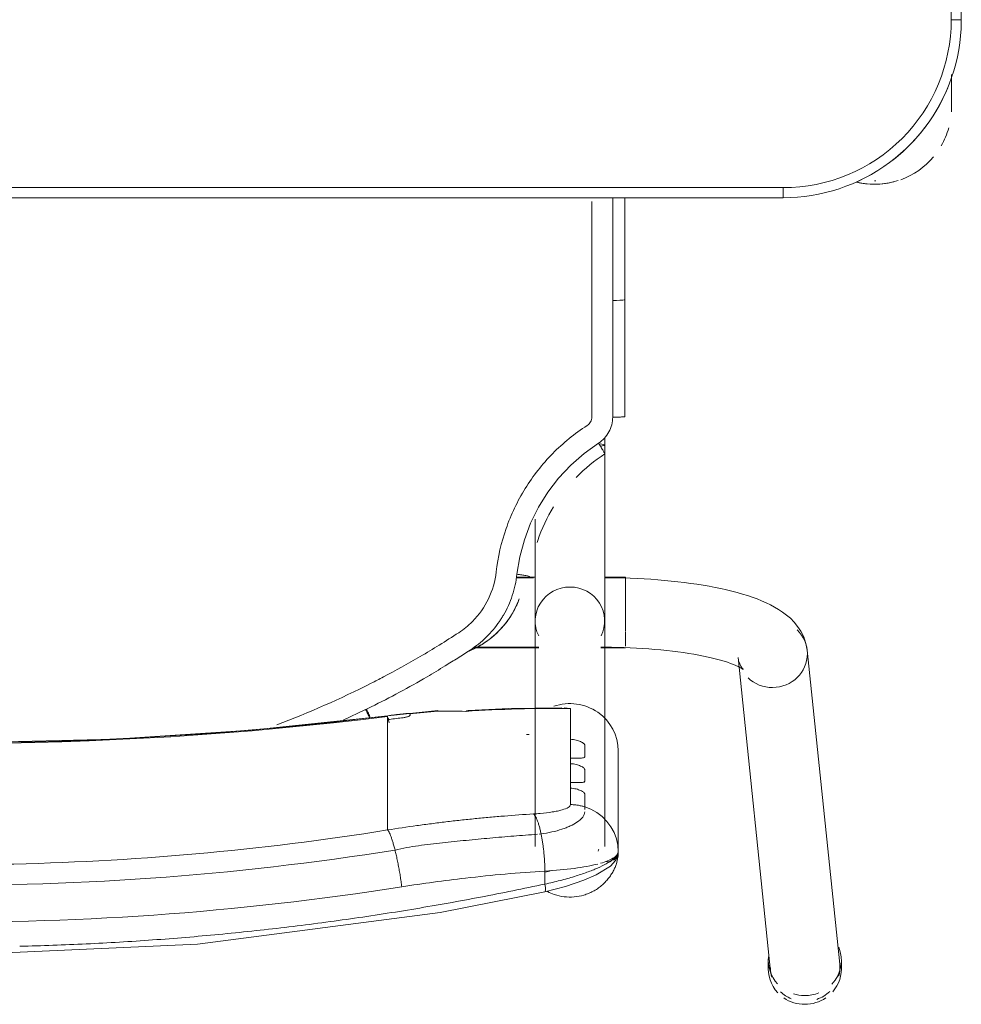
# Model space of a CAD drawing. Header units: metres. Extents: x 2.9 to 42.3, y -72.9 to -49.3.
# Tile 28 of 256: x 6.127 to 6.407, y -65.366 to -65.072. Entities that reach past the tile are written whole.
import ezdxf

# ---------------------------------------------------------------- set-up
doc = ezdxf.new("R2010")
doc.units = ezdxf.units.M
doc.layers.add('I-FURN', color=7, linetype='Continuous', lineweight=18)

# ---------------------------------------------------------------- blocks, each defined once
blk = doc.blocks.new('ConjuntoParaAlunoTamanho6 - CJA06_ConjuntoParaAlunoTamanho6-2902653-2PAV')
at = {"layer": 'I-FURN', "color": 253, "true_color": 0xaaaaaa}
for p, q in [((-0.2643023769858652, 0.2945585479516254), (-0.2643023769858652, 0.2919703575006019)), ((-0.2638023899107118, 0.2931241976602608), (-0.2541278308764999, 0.1996852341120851)), ((-0.2335379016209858, 0.2018170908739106), (-0.2432124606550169, 0.2952560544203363)), ((-0.2425404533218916, 0.2919703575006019), (-0.2425404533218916, 0.2945585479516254)), ((-0.1978999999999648, 0.2596939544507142), (-0.1978999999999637, 0.2296403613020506)), ((-0.1938499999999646, 0.2581242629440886), (-0.1938499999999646, 0.1909687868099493)), ((-0.1920690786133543, 0.2589589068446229), (-0.1920240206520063, 0.2590556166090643)), ((-0.1920240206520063, 0.2590556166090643), (-0.1919206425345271, 0.2594856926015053)), ((-0.173149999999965, 0.1909687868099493), (-0.173149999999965, 0.2581242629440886)), ((-0.1973389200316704, 0.2558006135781), (-0.1966477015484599, 0.2539495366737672)), ((-0.1966476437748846, 0.2539494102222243), (-0.1956994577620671, 0.2522107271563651)), ((-0.1956994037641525, 0.2522106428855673), (-0.1945122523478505, 0.2506185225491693)), ((-0.1749254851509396, 0.2543538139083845), (-0.174369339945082, 0.2544094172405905)), ((-0.1292314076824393, 0.2438022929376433), (-0.1292314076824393, 0.253173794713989)), ((-0.1292314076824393, 0.2421389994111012), (-0.1292314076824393, 0.2438022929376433)), ((-0.1836599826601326, 0.2407252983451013), (-0.1836599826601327, 0.2390378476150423)), ((-0.1292314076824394, 0.2421389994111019), (-0.1292314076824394, 0.2365253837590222)), ((-0.1292314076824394, 0.2365253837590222), (-0.1292314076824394, 0.2348620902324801)), ((-0.1292314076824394, 0.2348620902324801), (-0.1292314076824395, 0.2292484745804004)), ((-0.1836599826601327, 0.2334483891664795), (-0.1836599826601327, 0.2317609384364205)), ((-0.1292314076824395, 0.2292484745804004), (-0.1292314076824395, 0.2275851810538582)), ((-0.1836599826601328, 0.2261714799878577), (-0.1836599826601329, 0.2170112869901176)), ((-0.1292314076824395, 0.2275851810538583), (-0.1292314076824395, 0.2219715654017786)), ((-0.1292314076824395, 0.2219715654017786), (-0.1292314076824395, 0.2203082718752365)), ((-0.1159764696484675, 0.2204774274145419), (-0.1226984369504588, 0.2173238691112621)), ((-0.1836599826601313, 0.2170112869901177), (-0.1818018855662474, 0.2167931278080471)), ((-0.1441419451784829, 0.2175731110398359), (-0.1292586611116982, 0.21915246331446)), ((-0.1927135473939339, 0.1989367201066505), (-0.1999999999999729, 0.1989367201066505)), ((-0.199999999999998, 0.1984449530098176), (-0.199999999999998, 0.1941086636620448)), ((-0.1927106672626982, 0.1987867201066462), (-0.1938499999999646, 0.1987867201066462)), ((-0.1938499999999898, 0.1987867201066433), (-0.1938499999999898, 0.1984502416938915)), ((-0.1938499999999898, 0.1984502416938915), (-0.1938499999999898, 0.1976441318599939)), ((-0.154942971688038, 0.1987867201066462), (-0.1742893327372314, 0.1987867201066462)), ((-0.1547360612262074, 0.1989367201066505), (-0.1742864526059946, 0.1989367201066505)), ((-0.199999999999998, 0.1939272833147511), (-0.1999999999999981, 0.1857513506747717)), ((-0.1938499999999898, 0.1936664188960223), (-0.1938499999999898, 0.1916047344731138)), ((-0.1999999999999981, 0.185727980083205), (-0.1999999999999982, 0.1792198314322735)), ((-0.1938499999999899, 0.1868796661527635), (-0.1938499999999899, 0.185819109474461)), ((-0.1938499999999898, 0.1837095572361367), (-0.1938499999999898, 0.1858191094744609)), ((-0.1999999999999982, 0.1791583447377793), (-0.1999999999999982, 0.1779367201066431)), ((-0.1938499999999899, 0.1780867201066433), (-0.1938499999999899, 0.1806828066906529)), ((-0.1999999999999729, 0.177936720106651), (-0.1937679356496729, 0.177936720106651)), ((-0.1732320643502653, 0.177936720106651), (-0.1675962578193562, 0.177936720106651)), ((-0.1726767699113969, 0.1780867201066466), (-0.1675711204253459, 0.1780867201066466)), ((-0.1938499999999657, 0.138573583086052), (-0.1938499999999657, 0.1364339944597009)), ((-0.1998252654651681, 0.130207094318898), (-0.1998241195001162, 0.09530095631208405)), ((-0.1998165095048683, 0.06488258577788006), (-0.1998241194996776, 0.09530105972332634)), ((-0.1998241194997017, 0.09530105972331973), (-0.1998198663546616, 0.09528842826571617)), ((-0.196225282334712, 0.0955583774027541), (-0.1973810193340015, 0.09554367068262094)), ((0.2470000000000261, 0.06496651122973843), (-0.2469999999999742, 0.06496651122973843)), ((-0.2469999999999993, 0.06496651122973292), (-0.2469999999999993, 0.06196651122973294)), ((0.2470000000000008, 0.06496651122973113), (-0.2469999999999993, 0.06496651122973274)), ((-0.297125, 0.02878273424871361), (-0.297125, 0.0379715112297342)), ((-0.2971250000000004, 0.03797151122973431), (-0.2971250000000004, 0.02827850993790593)), ((-0.2999999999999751, 0.01196651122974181), (-0.2999999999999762, -0.332033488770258)), ((-0.2999999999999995, 0.01196651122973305), (-0.2969999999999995, 0.01196651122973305)), ((-0.2999999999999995, 0.01196651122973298), (-0.3000000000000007, -0.3320334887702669))]:
    blk.add_line(p, q, dxfattribs=at)
at = {"layer": 'I-FURN', "color": 253, "true_color": 0xaaaaaa, "flags": 128}
for points in [[(0.0001000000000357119, 0.2903998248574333), (-0.07266958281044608, 0.2872143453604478), (-0.144860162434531, 0.277701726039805), (-0.1760326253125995, 0.2716064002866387)], [(-0.1760343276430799, 0.2716060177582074), (-0.1821754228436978, 0.2699680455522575), (-0.1876074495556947, 0.2681172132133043), (-0.1913128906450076, 0.2665180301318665), (-0.1955671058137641, 0.263903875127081), (-0.1970794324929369, 0.2622558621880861), (-0.1976471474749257, 0.2611297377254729), (-0.1978999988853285, 0.2597125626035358)], [(-0.1760658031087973, 0.2692828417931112), (-0.1760658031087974, 0.2683125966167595), (-0.1760658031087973, 0.2673423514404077), (-0.1760658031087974, 0.2663721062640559), (-0.1760658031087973, 0.2654018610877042)], [(-0.1978999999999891, 0.2596939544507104), (-0.1977587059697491, 0.2577280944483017), (-0.1973389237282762, 0.2558006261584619)], [(-0.1978999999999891, 0.2596939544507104), (-0.1978999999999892, 0.2521805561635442), (-0.1978999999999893, 0.244667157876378), (-0.1978999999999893, 0.2371537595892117), (-0.1978999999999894, 0.2296403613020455)], [(-0.1978999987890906, 0.2446838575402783), (-0.197899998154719, 0.2521977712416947), (-0.1978999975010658, 0.2597116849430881)], [(-0.1945121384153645, 0.2506183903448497), (-0.1931094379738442, 0.2492039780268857), (-0.1915187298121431, 0.2479946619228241)], [(-0.1915186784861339, 0.2479946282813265), (-0.1897706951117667, 0.2470146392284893), (-0.1879002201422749, 0.2462823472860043)], [(-0.1878999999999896, 0.2424255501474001), (-0.1878999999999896, 0.2433897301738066), (-0.1878999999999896, 0.2443539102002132), (-0.1878999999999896, 0.2453180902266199), (-0.1878999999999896, 0.2462822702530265)], [(-0.1836599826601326, 0.2456094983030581), (-0.1836599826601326, 0.2443884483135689), (-0.1836599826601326, 0.2431673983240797), (-0.1836599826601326, 0.2419463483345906), (-0.1836599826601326, 0.2407252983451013)], [(-0.1878999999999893, 0.2351486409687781), (-0.1878999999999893, 0.2360322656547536), (-0.1878999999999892, 0.2369158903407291), (-0.1878999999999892, 0.2377995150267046), (-0.1878999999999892, 0.2386831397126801)], [(-0.1836599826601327, 0.2390378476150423), (-0.1836599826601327, 0.2376404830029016), (-0.1836599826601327, 0.2362431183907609), (-0.1836599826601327, 0.2348457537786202), (-0.1836599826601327, 0.2334483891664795)], [(-0.1836599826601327, 0.2317609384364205), (-0.1836599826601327, 0.2303635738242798), (-0.1836599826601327, 0.2289662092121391), (-0.1836599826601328, 0.2275688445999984), (-0.1836599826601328, 0.2261714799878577)], [(-0.1878999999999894, 0.2278717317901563), (-0.1878999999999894, 0.2287553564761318), (-0.1878999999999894, 0.2296389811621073), (-0.1878999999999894, 0.2305226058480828), (-0.1878999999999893, 0.2314062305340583)], [(-0.1292586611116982, 0.21915246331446), (-0.08865069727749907, 0.2234198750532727), (-0.047900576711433, 0.2260954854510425), (-0.007073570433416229, 0.2271749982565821), (0.0337649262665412, 0.226656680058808), (0.07454949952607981, 0.2245413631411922), (0.1152148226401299, 0.220832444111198), (0.1294586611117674, 0.21915246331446)], [(-0.1292314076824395, 0.2203082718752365), (-0.1292314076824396, 0.2200743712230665), (-0.1292314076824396, 0.2198404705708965), (-0.1292314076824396, 0.2196065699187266), (-0.1292314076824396, 0.2193726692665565)], [(-0.1811141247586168, 0.2167731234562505), (-0.1653257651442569, 0.2170099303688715), (-0.153305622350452, 0.2176050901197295)], [(-0.1358999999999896, 0.2186998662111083), (-0.1358999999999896, 0.218777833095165), (-0.1358999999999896, 0.2188557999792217), (-0.1358999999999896, 0.2189337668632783), (-0.1358999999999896, 0.219011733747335)], [(-0.2335379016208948, 0.2018170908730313), (-0.2337286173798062, 0.2028696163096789), (-0.2340307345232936, 0.203761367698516), (-0.2343720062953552, 0.2044473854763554), (-0.2346851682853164, 0.2049236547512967), (-0.2349211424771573, 0.205211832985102), (-0.2350504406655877, 0.2053439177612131), (-0.2350704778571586, 0.205361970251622)], [(-0.2350704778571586, 0.205361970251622), (-0.235007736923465, 0.2053133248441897), (-0.2348200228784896, 0.2051835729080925), (-0.2345106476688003, 0.2049931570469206), (-0.2340848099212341, 0.2047580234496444), (-0.2335484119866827, 0.2044905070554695), (-0.2329074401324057, 0.2042001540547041), (-0.2321676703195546, 0.2038943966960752), (-0.2313345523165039, 0.2035790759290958), (-0.2304131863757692, 0.2032588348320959), (-0.2294083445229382, 0.2029374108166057), (-0.2283245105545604, 0.2026178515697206), (-0.2271659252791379, 0.2023026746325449), (-0.2259366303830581, 0.2019939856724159), (-0.2246405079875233, 0.2016935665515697), (-0.2232813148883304, 0.2014029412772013), (-0.2218627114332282, 0.201123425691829), (-0.2203882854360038, 0.2008561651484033), (-0.2188615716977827, 0.2006021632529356), (-0.2172860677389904, 0.200362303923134), (-0.2156652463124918, 0.2001373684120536), (-0.2140025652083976, 0.1999280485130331), (-0.2123014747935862, 0.1997349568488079), (-0.2105654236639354, 0.1995586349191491), (-0.2087978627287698, 0.1993995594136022), (-0.2070022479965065, 0.199258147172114), (-0.2051820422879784, 0.1991347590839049), (-0.2033407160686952, 0.1990297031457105), (-0.2014817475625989, 0.1989432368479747), (-0.1996086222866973, 0.1988755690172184), (-0.1977248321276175, 0.198826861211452), (-0.1958338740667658, 0.1987972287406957), (-0.1939392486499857, 0.1987867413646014), (-0.1938499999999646, 0.1987867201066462)], [(-0.2541278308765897, 0.1996852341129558), (-0.2537524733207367, 0.1976222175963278), (-0.2531060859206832, 0.1957226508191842), (-0.2522614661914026, 0.1940331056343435), (-0.2512866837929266, 0.1925592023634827), (-0.2502318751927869, 0.1912808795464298), (-0.2491278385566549, 0.1901677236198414), (-0.2479903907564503, 0.1891887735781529), (-0.2468256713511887, 0.1883170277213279), (-0.2456343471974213, 0.1875306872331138), (-0.2444143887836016, 0.186812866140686), (-0.2431627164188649, 0.1861507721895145), (-0.241876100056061, 0.1855348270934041), (-0.2405516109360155, 0.1849579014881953), (-0.2391868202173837, 0.1844147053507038), (-0.2377798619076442, 0.1839013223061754), (-0.236329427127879, 0.183414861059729), (-0.2348347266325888, 0.1829531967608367), (-0.233295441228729, 0.182514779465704), (-0.2317116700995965, 0.1820984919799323), (-0.2300838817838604, 0.1817035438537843), (-0.2284128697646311, 0.1813293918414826), (-0.2266997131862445, 0.1809756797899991), (-0.2249457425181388, 0.1806421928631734), (-0.2231525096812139, 0.180328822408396), (-0.2213217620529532, 0.1800355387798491), (-0.2194554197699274, 0.1797623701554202), (-0.2175555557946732, 0.1795093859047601), (-0.2156243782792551, 0.1792766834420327), (-0.2136642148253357, 0.1790643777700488), (-0.2116774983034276, 0.1788725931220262), (-0.2096667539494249, 0.1787014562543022), (-0.2076345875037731, 0.1785510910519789), (-0.2055836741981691, 0.178421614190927), (-0.2035167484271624, 0.1783131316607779), (-0.2014365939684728, 0.178225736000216), (-0.1993460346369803, 0.1781595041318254), (-0.1972479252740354, 0.1781144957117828), (-0.1951451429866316, 0.1780907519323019), (-0.1938499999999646, 0.1780867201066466)], [(-0.1938499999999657, 0.138573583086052), (-0.1938499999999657, 0.1405709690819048), (-0.1938499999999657, 0.1425707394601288), (-0.1938499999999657, 0.1445696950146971), (-0.1938499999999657, 0.1465646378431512), (-0.1938499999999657, 0.1485523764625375), (-0.1938499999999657, 0.1505297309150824), (-0.1938499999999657, 0.1524935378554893), (-0.1938499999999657, 0.1544406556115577), (-0.1938499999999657, 0.156367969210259), (-0.1938499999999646, 0.1582723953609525), (-0.1938499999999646, 0.1601508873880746), (-0.1938499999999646, 0.1620004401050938), (-0.1938499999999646, 0.163818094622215), (-0.1938499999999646, 0.1656009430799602), (-0.1938499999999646, 0.1673461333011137), (-0.1938499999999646, 0.1690508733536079), (-0.1938499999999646, 0.170712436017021), (-0.1938499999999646, 0.1723281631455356), (-0.1938499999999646, 0.1738954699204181), (-0.1938499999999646, 0.1754118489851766), (-0.1938499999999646, 0.1768748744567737), (-0.1938499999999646, 0.1782822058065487), (-0.1938499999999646, 0.1796315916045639), (-0.1938499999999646, 0.1809208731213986), (-0.1938499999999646, 0.1821479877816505), (-0.1938499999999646, 0.1833109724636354), (-0.1938499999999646, 0.1844079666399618), (-0.1938499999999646, 0.185437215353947), (-0.1938499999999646, 0.1863970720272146), (-0.1938499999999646, 0.1872860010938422), (-0.1938499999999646, 0.188102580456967), (-0.1938499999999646, 0.1888455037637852), (-0.1938499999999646, 0.1895135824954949), (-0.1938499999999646, 0.1901057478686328), (-0.1938499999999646, 0.1906210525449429), (-0.1938499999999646, 0.1909687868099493)], [(-0.173149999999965, 0.1909687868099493), (-0.173149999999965, 0.1905139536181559), (-0.173149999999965, 0.1899816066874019), (-0.173149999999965, 0.1893725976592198), (-0.173149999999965, 0.1886879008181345), (-0.173149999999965, 0.1879286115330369), (-0.173149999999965, 0.1870959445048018), (-0.173149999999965, 0.1861912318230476), (-0.173149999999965, 0.1852159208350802), (-0.173149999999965, 0.1841715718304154), (-0.173149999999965, 0.1830598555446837), (-0.173149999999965, 0.1818825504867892), (-0.173149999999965, 0.1806415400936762), (-0.173149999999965, 0.1793388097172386), (-0.173149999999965, 0.1779764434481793), (-0.173149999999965, 0.1765566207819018), (-0.173149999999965, 0.1750816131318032), (-0.173149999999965, 0.1735537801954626), (-0.173149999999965, 0.1719755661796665), (-0.173149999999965, 0.1703494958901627), (-0.173149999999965, 0.1686781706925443), (-0.173149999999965, 0.1669642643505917), (-0.173149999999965, 0.1652105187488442), (-0.173149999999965, 0.163419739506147), (-0.173149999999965, 0.1615947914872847), (-0.173149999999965, 0.1606608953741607)], [(-0.1684099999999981, 0.1843835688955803), (-0.1684099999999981, 0.1843688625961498), (-0.1684099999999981, 0.1843541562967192), (-0.1684099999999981, 0.1843394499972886), (-0.1684099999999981, 0.184324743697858)], [(-0.1677424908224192, 0.1770641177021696), (-0.1686080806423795, 0.1718750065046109), (-0.1699665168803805, 0.1667882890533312), (-0.1718069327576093, 0.1618511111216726), (-0.1741455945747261, 0.1571266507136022), (-0.1769279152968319, 0.1526472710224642), (-0.1801293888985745, 0.1484554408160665), (-0.183741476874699, 0.1446112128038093), (-0.1877058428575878, 0.1411317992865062), (-0.1919863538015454, 0.1380495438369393)], [(-0.1962270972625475, 0.1302521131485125), (-0.1962262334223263, 0.1233088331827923), (-0.1962256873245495, 0.1163650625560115), (-0.1962254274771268, 0.1094205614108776), (-0.1962253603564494, 0.1024936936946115), (-0.1962252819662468, 0.09555841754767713)], [(-0.1973810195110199, 0.0955436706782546), (-0.1984075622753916, 0.09550450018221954), (-0.1992035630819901, 0.09544490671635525), (-0.199690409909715, 0.09537093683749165), (-0.1998241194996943, 0.09530106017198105)], [(-0.2469999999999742, 0.06496651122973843), (-0.2491194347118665, 0.06492411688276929), (-0.2512354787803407, 0.06479700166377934), (-0.2533447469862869, 0.06458536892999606), (-0.2554438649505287, 0.06428955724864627), (-0.2575294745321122, 0.06391003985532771), (-0.2595982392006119, 0.06344742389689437), (-0.2616468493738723, 0.06290244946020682), (-0.2636720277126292, 0.06227598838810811), (-0.2656705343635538, 0.06156904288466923), (-0.2676391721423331, 0.06078274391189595), (-0.2695747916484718, 0.05991834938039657), (-0.2714742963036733, 0.05897724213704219), (-0.2733346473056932, 0.05796092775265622), (-0.2751528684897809, 0.05687103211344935), (-0.2769260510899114, 0.05570929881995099), (-0.2786513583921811, 0.05447758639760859), (-0.2803260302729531, 0.05317786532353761), (-0.2819473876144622, 0.05181221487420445), (-0.2835128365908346, 0.05038281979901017), (-0.2850198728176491, 0.04889196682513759), (-0.28646608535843, 0.04734204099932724), (-0.2878491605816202, 0.04573552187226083), (-0.2891668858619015, 0.04407497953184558), (-0.2904171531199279, 0.04236307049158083), (-0.2915979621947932, 0.04060253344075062), (-0.2927074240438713, 0.03879618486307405), (-0.2937437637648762, 0.03694691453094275), (-0.2947053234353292, 0.03505768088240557), (-0.2955905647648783, 0.03313150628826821), (-0.2963980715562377, 0.03117147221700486), (-0.2971265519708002, 0.02918071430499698), (-0.2977748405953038, 0.02716241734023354), (-0.2983419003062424, 0.02511981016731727), (-0.2988268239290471, 0.02305616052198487), (-0.2992288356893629, 0.020974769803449), (-0.2995472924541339, 0.01887896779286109), (-0.2997816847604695, 0.01677210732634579), (-0.2999316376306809, 0.01465755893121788), (-0.2999969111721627, 0.0125387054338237), (-0.2999999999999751, 0.01196651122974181)], [(0.2469999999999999, 0.0619665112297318), (0.1234999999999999, 0.0619665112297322), (-1.453485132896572e-16, 0.06196651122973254), (-0.1235000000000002, 0.06196651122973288), (-0.2470000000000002, 0.06196651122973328)], [(-0.2469999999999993, 0.06196651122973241), (-0.1234999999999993, 0.0619665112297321), (7.44471151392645e-16, 0.06196651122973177), (0.1235000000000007, 0.06196651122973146), (0.2470000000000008, 0.06196651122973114)], [(-0.2971249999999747, 0.03797151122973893), (-0.2971249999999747, 0.03795791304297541), (-0.2971249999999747, 0.0379171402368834), (-0.2971249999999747, 0.03784925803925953), (-0.2971249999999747, 0.03775437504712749), (-0.2971249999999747, 0.03763264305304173), (-0.2971249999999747, 0.03748425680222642), (-0.2971249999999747, 0.03730945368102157), (-0.2971249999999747, 0.03710851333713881), (-0.2971249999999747, 0.03688175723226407), (-0.2971249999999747, 0.03662954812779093), (-0.2971249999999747, 0.03635228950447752), (-0.2971249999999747, 0.03605042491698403), (-0.2971249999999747, 0.03572443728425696), (-0.2971249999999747, 0.03537484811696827), (-0.2971249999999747, 0.03500221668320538), (-0.2971249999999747, 0.03460713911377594), (-0.2971249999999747, 0.03419024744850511), (-0.2971249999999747, 0.03375220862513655), (-0.2971249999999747, 0.0332937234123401), (-0.2971249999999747, 0.03281552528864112), (-0.2971249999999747, 0.03231837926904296), (-0.2971249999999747, 0.03180308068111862), (-0.2971249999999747, 0.03127045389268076), (-0.2971249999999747, 0.03072135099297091), (-0.2971249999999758, 0.03015665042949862), (-0.2971249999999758, 0.02957725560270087), (-0.2971249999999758, 0.02898409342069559)], [(-0.2970000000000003, 0.01196651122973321), (-0.2970000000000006, -0.0740334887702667), (-0.2970000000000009, -0.1600334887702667), (-0.297000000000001, -0.2460334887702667), (-0.2970000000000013, -0.3320334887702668)], [(-0.2970000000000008, -0.3320334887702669), (-0.2970000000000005, -0.2460334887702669), (-0.2970000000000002, -0.1600334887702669), (-0.2969999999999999, -0.07403348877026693), (-0.2969999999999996, 0.01196651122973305)]]:
    blk.add_lwpolyline(points, dxfattribs=at)
at = {"layer": 'I-FURN', "color": 253, "true_color": 0xaaaaaa}
for centre, radius, start, end in [((-0.2470000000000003, 0.01196651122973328), 0.05000000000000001, 89.99999999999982, 179.9999999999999), ((-0.2469999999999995, 0.01196651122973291), 0.05, 90.00000000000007, 180.0000000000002), ((-0.274125, 0.03797151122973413), 0.02300000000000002, 109.9274386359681, 140.0230900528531), ((-0.274125, 0.03797151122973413), 0.02299999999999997, 76.78757610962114, 107.9999999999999), ((-0.274125, 0.03797151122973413), 0.023, 76.40433790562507, 104.4669156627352), ((-0.2469999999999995, 0.01196651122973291), 0.05300000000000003, 112.4999999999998, 122.0364515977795), ((-0.2741250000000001, 0.03797151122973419), 0.02199999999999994, 89.99999999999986, 91.18914024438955), ((-0.2469999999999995, 0.01196651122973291), 0.05300000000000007, 127.160696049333, 143.1496439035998), ((-0.274125, 0.03797151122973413), 0.02299999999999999, 149.9762060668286, 164.3449802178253), ((-0.274125, 0.03797151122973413), 0.02300000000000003, 176.5668970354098, 179.9999999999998), ((-0.2469999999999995, 0.01196651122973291), 0.0530000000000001, 147.3000658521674, 157.4999999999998)]:
    blk.add_arc(centre, radius, start, end, dxfattribs=at)
for centre, major_axis, ratio, start_param, end_param in [((-0.2534214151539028, 0.2945585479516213), (0.01088096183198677, 0), 0.9659258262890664, 1.570796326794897, 2.185057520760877), ((-0.2534214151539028, 0.2945585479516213), (0.01088096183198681, 0), 0.9659258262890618, 0.9594267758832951, 1.570796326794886), ((-0.2535074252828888, 0.2941901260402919), (0.01029496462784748, 0.001065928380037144), 0.9671584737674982, 1.815725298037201, 2.256388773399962), ((-0.2534214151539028, 0.2919703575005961), (0.01088096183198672, 0), 0.9659258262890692, 1.570796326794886, 1.965237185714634), ((-0.2534214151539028, 0.2919703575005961), (0.01088096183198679, 0), 0.9659258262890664, 1.257623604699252, 1.559899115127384), ((-0.2535074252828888, 0.2941901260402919), (0.01029496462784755, 0.001065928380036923), 0.9671584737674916, 0.6855924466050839, 1.060104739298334), ((-0.2534214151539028, 0.2919703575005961), (0.01088096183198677, 0), 0.9659258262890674, 2.404267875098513, 3.526261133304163), ((-0.2534214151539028, 0.2945585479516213), (0.01088096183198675, 0), 0.9659258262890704, 2.438822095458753, 3.24352476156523), ((-0.2534214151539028, 0.2945585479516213), (0.0108809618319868, 0), 0.9659258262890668, 6.170166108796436, 7.020456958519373), ((-0.2534214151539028, 0.2919703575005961), (0.01088096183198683, 0), 0.9659258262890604, 6.182855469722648, 7.015453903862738), ((-0.2535074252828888, 0.2941901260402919), (0.01029496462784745, 0.00106592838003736), 0.9671584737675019, 2.780210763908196, 3.141592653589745), ((-0.2535074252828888, 0.2941901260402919), (0.01029496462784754, 0.001065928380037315), 0.9671584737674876, 6.183379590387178, 6.464027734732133), ((-0.1834999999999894, 0.2296403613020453), (-0.01439999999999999, 1.543589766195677e-16), 0.9781476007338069, 0, 1.909657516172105), ((9.999999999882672e-05, -0.7715866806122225), (1.021100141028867, 0), 0.9781476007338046, 1.44377104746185, 1.697821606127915), ((9.999999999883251e-05, -0.7711708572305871), (1.0208981, 0), 0.9781476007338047, 1.443771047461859, 1.697821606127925), ((-0.1792715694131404, 0.6012766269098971), (0.385, 0), 0.9781476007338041, 4.732926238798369, 4.735012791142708), ((-0.1792715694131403, 0.6035636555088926), (0.3950000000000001, 0), 0.9781476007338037, 4.828782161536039, 4.83941425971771), ((-0.1304982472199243, 0.2290753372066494), (-0.001239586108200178, 0.00992287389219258), 0.026339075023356, 2.463315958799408, 2.789233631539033), ((-0.1792715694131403, 0.6033557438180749), (0.3949999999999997, 0), 0.978147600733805, 4.701278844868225, 4.780292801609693), ((-0.1450124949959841, 0.2275351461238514), (-0.0008705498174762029, 0.009962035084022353), 0.01850094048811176, 2.95752618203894, 3.350225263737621), ((-0.1792715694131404, 0.6026280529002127), (0.3949999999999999, 0), 0.9781476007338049, 4.801491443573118, 4.82254091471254), ((-0.1792715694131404, 0.6022122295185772), (0.3947979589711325, 0), 0.9781476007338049, 4.828841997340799, 4.839414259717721), ((-0.2438328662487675, 0.2007511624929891), (0.01029496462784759, 0.001065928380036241), 0.9671584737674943, 1.4709906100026, 3.041786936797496), ((-0.2438328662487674, 0.2007511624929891), (0.01029496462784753, 0.001065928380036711), 0.9671584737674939, 0.6855924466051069, 1.470990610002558), ((-0.2438328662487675, 0.200751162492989), (0.01029496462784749, 0.001065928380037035), 0.9671584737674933, 3.041786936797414, 3.827185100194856), ((-0.1834999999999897, 0.1909687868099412), (0.01034999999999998, 0), 0.9781476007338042, 2.686586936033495, 4.712388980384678), ((-0.1834999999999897, 0.1909687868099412), (0.01035000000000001, 0), 0.9781476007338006, 4.712388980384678, 6.73819102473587), ((-0.1834999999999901, 0.1385735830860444), (0.01035000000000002, 0), 0.06975647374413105, 2.648424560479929, 3.665191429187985)]:
    blk.add_ellipse(centre, major_axis=major_axis, ratio=ratio, start_param=start_param, end_param=end_param, dxfattribs=at)
for points in [[(-0.01972185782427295, 0.2877884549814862), (-0.02632733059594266, 0.2876310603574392), (-0.0329299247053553, 0.2873952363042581), (-0.03952642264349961, 0.2870815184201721)], [(-0.05929463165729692, 0.2859072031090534), (-0.0658756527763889, 0.285438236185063), (-0.07244736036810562, 0.2848919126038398), (-0.07900653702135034, 0.2842687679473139)], [(-0.03952650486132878, 0.2870815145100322), (-0.04612297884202, 0.2867677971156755), (-0.05271335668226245, 0.2863761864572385), (-0.05929442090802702, 0.2859072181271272)], [(-0.09864346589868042, 0.2821693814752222), (-0.1051744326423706, 0.2813931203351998), (-0.1116896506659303, 0.2805405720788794), (-0.1181860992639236, 0.2796131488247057)], [(-0.07900690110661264, 0.2842687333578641), (-0.08556602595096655, 0.2836455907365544), (-0.09211261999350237, 0.2829456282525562), (-0.09864346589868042, 0.2821693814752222)], [(-0.1181862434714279, 0.279613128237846), (-0.1246826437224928, 0.2786857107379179), (-0.1311602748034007, 0.2776834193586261), (-0.1376161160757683, 0.2766076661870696)], [(-0.1376161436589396, 0.2766076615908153), (-0.1440720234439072, 0.2755319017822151), (-0.1505061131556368, 0.2743826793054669), (-0.1569153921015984, 0.2731614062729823)], [(-0.1569155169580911, 0.2731613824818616), (-0.1633247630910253, 0.2719401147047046), (-0.1697091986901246, 0.2706467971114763), (-0.1760658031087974, 0.2692828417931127)], [(-0.1334597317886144, 0.2700975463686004), (-0.1333915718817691, 0.2695629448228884), (-0.1332445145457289, 0.2684805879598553), (-0.1329950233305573, 0.2668394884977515), (-0.13271980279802, 0.2652023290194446), (-0.1324223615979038, 0.2635911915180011), (-0.1321069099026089, 0.2620269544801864), (-0.1317774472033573, 0.2605307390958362), (-0.131551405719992, 0.2595920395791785), (-0.1314375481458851, 0.2591403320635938)], [(-0.176065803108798, 0.2654018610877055), (-0.1791352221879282, 0.2652333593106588), (-0.1850371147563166, 0.2646984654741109), (-0.1898062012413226, 0.2638161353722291), (-0.1917707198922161, 0.2633080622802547)], [(-0.1760890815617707, 0.2657671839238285), (-0.1766991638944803, 0.2656103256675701), (-0.1773066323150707, 0.2654480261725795), (-0.1779078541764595, 0.2652812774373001)], [(-0.176065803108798, 0.2654018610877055), (-0.1760589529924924, 0.2649819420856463), (-0.1760367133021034, 0.2641342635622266), (-0.1759782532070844, 0.2628495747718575), (-0.1758952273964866, 0.2615619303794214), (-0.175788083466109, 0.2602816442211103), (-0.17565767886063, 0.2590190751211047), (-0.1755052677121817, 0.2577841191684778), (-0.1753320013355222, 0.2565866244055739), (-0.175139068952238, 0.255436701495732), (-0.17499849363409, 0.2547076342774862), (-0.1749255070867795, 0.2543539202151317)], [(-0.1292314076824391, 0.2531737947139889), (-0.1293198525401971, 0.253273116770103), (-0.1295044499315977, 0.2535308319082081), (-0.1298007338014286, 0.2540876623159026), (-0.1301127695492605, 0.2548082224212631), (-0.130436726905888, 0.2556848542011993), (-0.1307683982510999, 0.2567045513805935), (-0.1311037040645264, 0.2578555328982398), (-0.1313268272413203, 0.2587010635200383), (-0.1314375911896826, 0.259140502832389)], [(-0.1749255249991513, 0.2543540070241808), (-0.1748359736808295, 0.2539200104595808), (-0.1746487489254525, 0.2530845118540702), (-0.1743466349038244, 0.2519451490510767), (-0.1740270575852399, 0.2509327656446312), (-0.1736938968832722, 0.2500587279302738), (-0.1733510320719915, 0.2493354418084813), (-0.1730027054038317, 0.2487702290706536), (-0.1727696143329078, 0.2485030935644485), (-0.1726535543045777, 0.2483980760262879)], [(-0.1596417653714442, 0.2493873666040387), (-0.1610889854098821, 0.249256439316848), (-0.1625358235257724, 0.2491325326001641), (-0.1639821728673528, 0.2490156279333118)], [(-0.1552990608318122, 0.2498012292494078), (-0.1567469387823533, 0.2496562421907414), (-0.1581945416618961, 0.2495182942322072), (-0.1596417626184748, 0.2493873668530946)], [(-0.1509547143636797, 0.2502573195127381), (-0.1524030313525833, 0.250098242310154), (-0.1538511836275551, 0.249946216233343), (-0.1552990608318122, 0.2498012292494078)], [(-0.1466093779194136, 0.2507557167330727), (-0.1480579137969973, 0.2505825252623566), (-0.149506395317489, 0.2504163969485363), (-0.1509547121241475, 0.2502573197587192)], [(-0.1422637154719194, 0.2512964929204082), (-0.1437122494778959, 0.2511091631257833), (-0.1451608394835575, 0.2509289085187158), (-0.1466093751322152, 0.2507557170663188)], [(-0.1879001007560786, 0.2462823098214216), (-0.1875579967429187, 0.2461749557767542), (-0.1868655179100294, 0.2459854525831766), (-0.1858079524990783, 0.2457777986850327), (-0.1847375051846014, 0.245647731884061), (-0.1840192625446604, 0.2456134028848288), (-0.1836599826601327, 0.2456094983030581)], [(-0.1639821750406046, 0.2490156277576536), (-0.1668748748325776, 0.2487818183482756), (-0.1697656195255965, 0.2485760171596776), (-0.1726535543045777, 0.2483980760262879)], [(-0.09624535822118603, 0.2218352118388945), (-0.1058408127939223, 0.2182510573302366), (-0.1151956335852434, 0.2141430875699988), (-0.124341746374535, 0.2095039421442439)], [(-0.1539742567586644, 0.2177192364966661), (-0.1534937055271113, 0.2175210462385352), (-0.1529962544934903, 0.2175770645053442), (-0.1524701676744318, 0.2178778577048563)], [(-0.1524701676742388, 0.2178778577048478), (-0.1511336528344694, 0.2178205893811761), (-0.148400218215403, 0.2177478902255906), (-0.1455629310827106, 0.2177625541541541), (-0.1441226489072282, 0.217792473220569)], [(-0.1358494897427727, 0.2186013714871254), (-0.135866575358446, 0.2186169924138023), (-0.1358918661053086, 0.2186492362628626), (-0.1359000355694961, 0.2186828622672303), (-0.1358999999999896, 0.2186998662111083)], [(-0.1358999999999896, 0.219011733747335), (-0.1358974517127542, 0.2190478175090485), (-0.135862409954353, 0.2191208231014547), (-0.1357253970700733, 0.2192307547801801), (-0.1354877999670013, 0.2193475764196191), (-0.1351772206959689, 0.2194610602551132), (-0.1347943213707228, 0.2195675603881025), (-0.1343570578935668, 0.2196652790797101), (-0.1339016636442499, 0.2197447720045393), (-0.1335709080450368, 0.2197895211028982), (-0.1333999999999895, 0.2198095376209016)], [(-0.1226979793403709, 0.2173232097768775), (-0.1229747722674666, 0.2171883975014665), (-0.1235279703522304, 0.2169178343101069), (-0.124080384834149, 0.2166453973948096), (-0.1243563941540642, 0.2165087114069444)], [(-0.1233517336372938, 0.2181258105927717), (-0.1235632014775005, 0.218556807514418), (-0.1237665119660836, 0.2189779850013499), (-0.1239462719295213, 0.2193574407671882)], [(-0.1228881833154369, 0.2172303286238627), (-0.1230391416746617, 0.2175280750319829), (-0.1231915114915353, 0.2178323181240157), (-0.1233396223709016, 0.2181318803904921)], [(-0.1243563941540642, 0.2165087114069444), (-0.127170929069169, 0.2151169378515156), (-0.132758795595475, 0.2122360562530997), (-0.1382577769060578, 0.2091620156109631), (-0.140984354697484, 0.2075760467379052)], [(-0.124341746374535, 0.2095039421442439), (-0.1249439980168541, 0.2091985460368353), (-0.1261530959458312, 0.2085797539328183), (-0.127371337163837, 0.2079446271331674), (-0.1279827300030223, 0.2076228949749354)], [(-0.1279827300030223, 0.2076228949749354), (-0.1315664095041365, 0.205741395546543), (-0.1388903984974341, 0.2016844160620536), (-0.1465126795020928, 0.1969783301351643), (-0.1503956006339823, 0.1944471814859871)], [(-0.140984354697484, 0.2075760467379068), (-0.1418838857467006, 0.2070440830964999), (-0.1436780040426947, 0.2059695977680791), (-0.1454617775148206, 0.2048741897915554), (-0.1463509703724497, 0.2043213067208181)], [(-0.1463764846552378, 0.2043055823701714), (-0.1476209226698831, 0.2035451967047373), (-0.1501008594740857, 0.2020049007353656), (-0.1525577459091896, 0.2004277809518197), (-0.1537794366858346, 0.1996302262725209)], [(-0.1537794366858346, 0.1996302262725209), (-0.1554966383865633, 0.198508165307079), (-0.1586948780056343, 0.195943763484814), (-0.1613359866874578, 0.1928020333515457), (-0.1624994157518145, 0.191104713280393)], [(-0.1568013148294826, 0.1981978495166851), (-0.155763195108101, 0.1987999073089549), (-0.1547464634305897, 0.1992965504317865), (-0.1537598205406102, 0.1997100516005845)], [(-0.1650109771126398, 0.1907575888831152), (-0.164470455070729, 0.191508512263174), (-0.163310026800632, 0.1929545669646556), (-0.161349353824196, 0.1949320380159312), (-0.1591901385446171, 0.1966947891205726), (-0.1576358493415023, 0.1977121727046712), (-0.1568341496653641, 0.1981787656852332)], [(-0.1503956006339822, 0.194447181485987), (-0.1511343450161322, 0.1939646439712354), (-0.1525553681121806, 0.1929255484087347), (-0.1538574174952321, 0.191743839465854), (-0.1544771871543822, 0.1911186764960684)], [(-0.1624994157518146, 0.1911047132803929), (-0.1627133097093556, 0.1907999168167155), (-0.1631293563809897, 0.1901833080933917), (-0.1635214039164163, 0.1895535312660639), (-0.1637112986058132, 0.1892355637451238)], [(-0.1544771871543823, 0.1911186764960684), (-0.1564547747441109, 0.1891182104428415), (-0.1596892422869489, 0.1845226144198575), (-0.1612418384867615, 0.1791461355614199), (-0.1615632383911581, 0.1763592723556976)], [(-0.1637112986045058, 0.1892355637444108), (-0.1647895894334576, 0.1873763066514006), (-0.1665590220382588, 0.1834307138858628), (-0.1674964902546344, 0.1792013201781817), (-0.1677424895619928, 0.1770639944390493)], [(-0.1677424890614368, 0.1770642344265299), (-0.1682328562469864, 0.1771200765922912), (-0.1692131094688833, 0.1772481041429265), (-0.1704566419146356, 0.1774597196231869), (-0.1712817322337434, 0.1776583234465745), (-0.1714682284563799, 0.1777616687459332), (-0.1714634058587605, 0.1778021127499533)], [(-0.1854029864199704, 0.1482281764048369), (-0.1879709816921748, 0.1455767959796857), (-0.1908368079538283, 0.1432074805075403), (-0.1939136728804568, 0.1411945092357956)], [(-0.1939136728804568, 0.1411945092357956), (-0.1939293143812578, 0.1411928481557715), (-0.1938540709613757, 0.1410265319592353), (-0.1934388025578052, 0.1403259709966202), (-0.192784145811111, 0.1392806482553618), (-0.1922544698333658, 0.1384598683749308), (-0.1919863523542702, 0.1380495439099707)], [(-0.1919863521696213, 0.1380501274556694), (-0.1926489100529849, 0.1376179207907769), (-0.1938268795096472, 0.136629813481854), (-0.195191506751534, 0.1347279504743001), (-0.1960368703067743, 0.1325520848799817), (-0.1962246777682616, 0.1310361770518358), (-0.1962270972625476, 0.1302521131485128)], [(-0.1886288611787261, 0.1327672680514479), (-0.1888420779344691, 0.1326285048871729), (-0.1892217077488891, 0.1323105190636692), (-0.1896640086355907, 0.1316970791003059), (-0.1899394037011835, 0.1309924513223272), (-0.1900005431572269, 0.1305014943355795), (-0.1900014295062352, 0.130247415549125)], [(-0.196227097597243, 0.1302520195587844), (-0.1967197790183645, 0.1302517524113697), (-0.1976969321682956, 0.1302488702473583), (-0.1989137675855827, 0.1302381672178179), (-0.1996945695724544, 0.1302227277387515), (-0.1998445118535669, 0.1302108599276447), (-0.1998210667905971, 0.1302049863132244)], [(-0.1998210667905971, 0.1302049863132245), (-0.1998207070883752, 0.124380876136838), (-0.1998194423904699, 0.1127324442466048), (-0.1998196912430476, 0.1010983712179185), (-0.1998198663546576, 0.09528842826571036)], [(-0.1998180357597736, 0.1214692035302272), (-0.1998182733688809, 0.1243806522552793), (-0.1998185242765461, 0.1272925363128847), (-0.1998187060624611, 0.1302043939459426)], [(-0.1998174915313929, 0.095284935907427), (-0.1998173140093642, 0.101095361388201), (-0.1998171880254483, 0.1069128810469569), (-0.1998174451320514, 0.112733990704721)], [(-0.1998198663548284, 0.09528842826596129), (-0.1998199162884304, 0.08515314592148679), (-0.1998200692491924, 0.07501788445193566), (-0.1998200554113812, 0.06488260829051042)], [(-0.199817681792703, 0.06488260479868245), (-0.1998176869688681, 0.0683677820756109), (-0.1998176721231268, 0.07185295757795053), (-0.1998176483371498, 0.07533813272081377)]]:
    blk.add_open_spline(points, degree=3, dxfattribs=at)
for points, knots in [([(-0.1334597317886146, 0.2700975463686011), (-0.0847039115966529, 0.2777950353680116), (0.005190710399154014, 0.2841531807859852), (0.09465608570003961, 0.2762553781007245), (0.1336597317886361, 0.2700975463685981)], [-1, -1, -1, -1, -0.4444444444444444, 0, 0, 0, 0]), ([(-0.1978999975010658, 0.2597116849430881), (-0.1978992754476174, 0.2601895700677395), (-0.197828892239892, 0.2612672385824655), (-0.1974722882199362, 0.2628706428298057), (-0.1969498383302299, 0.2642975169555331), (-0.1964165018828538, 0.2654260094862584), (-0.1958545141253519, 0.2663723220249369), (-0.1953379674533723, 0.2671148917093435), (-0.1949214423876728, 0.2676569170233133), (-0.1944708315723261, 0.2681916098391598), (-0.1938161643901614, 0.2689006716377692), (-0.1929067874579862, 0.2697547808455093), (-0.1918973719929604, 0.2705252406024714), (-0.1910486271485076, 0.271071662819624), (-0.1903984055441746, 0.2714415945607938), (-0.1897348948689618, 0.2717736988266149), (-0.1888273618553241, 0.2721720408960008), (-0.1871898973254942, 0.2727458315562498), (-0.1847401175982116, 0.2732046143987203), (-0.1817407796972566, 0.2731518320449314), (-0.1790554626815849, 0.2725508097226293), (-0.1774490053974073, 0.27187153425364), (-0.1767851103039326, 0.2715289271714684)], [0, 0, 0, 0, 0.0625, 0.125, 0.15625, 0.1875, 0.21875, 0.234375, 0.25, 0.265625, 0.28125, 0.3125, 0.34375, 0.359375, 0.375, 0.390625, 0.40625, 0.4375, 0.5, 0.5625, 0.625, 0.6721865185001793, 0.6721865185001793, 0.6721865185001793, 0.6721865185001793]), ([(-0.1761028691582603, 0.2715562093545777), (-0.1761586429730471, 0.2714860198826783), (-0.1762736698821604, 0.2710598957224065), (-0.1761920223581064, 0.2700340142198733), (-0.1760658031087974, 0.2692828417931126)], [0.625, 0.625, 0.625, 0.625, 0.75, 1, 1, 1, 1]), ([(-0.1760658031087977, 0.2654018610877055), (-0.1681984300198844, 0.2658977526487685), (-0.1539952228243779, 0.2671607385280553), (-0.1397741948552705, 0.2691006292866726), (-0.1334597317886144, 0.2700975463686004)], [-1, -1, -1, -1, -0.4444444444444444, 0, 0, 0, 0]), ([(-0.1314375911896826, 0.2591405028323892), (-0.0834284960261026, 0.2668293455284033), (0.005115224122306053, 0.2731845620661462), (0.09323131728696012, 0.2652914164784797), (0.1316375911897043, 0.2591405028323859)], [-1, -1, -1, -1, -0.4444444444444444, 0, 0, 0, 0]), ([(-0.197899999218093, 0.2597116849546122), (-0.1978999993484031, 0.2603422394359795), (-0.1968779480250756, 0.26186790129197), (-0.1928195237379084, 0.2641120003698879), (-0.1886535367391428, 0.2657759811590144), (-0.1849085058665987, 0.2670351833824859), (-0.180643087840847, 0.2682349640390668), (-0.1776024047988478, 0.2689532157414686), (-0.1760658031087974, 0.2692828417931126)], [0, 0, 0, 0, 0.25, 0.5, 0.625, 0.75, 0.875, 1, 1, 1, 1]), ([(0.1294314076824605, 0.2531737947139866), (0.08224027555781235, 0.260753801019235), (-0.00483574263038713, 0.2670240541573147), (-0.0914775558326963, 0.2592379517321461), (-0.1292314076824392, 0.2531737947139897)], [-1, -1, -1, -1, -0.4444444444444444, 0, 0, 0, 0]), ([(-0.1925810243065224, 0.2630879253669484), (-0.194163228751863, 0.2626361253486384), (-0.1969005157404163, 0.2615577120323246), (-0.1978999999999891, 0.2603482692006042), (-0.1978999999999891, 0.2596939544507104)], [0.5354577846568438, 0.5354577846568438, 0.5354577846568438, 0.5354577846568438, 0.75, 1, 1, 1, 1]), ([(-0.1964982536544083, 0.2622027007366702), (-0.1967084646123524, 0.2620722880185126), (-0.1970969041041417, 0.2617605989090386), (-0.1975492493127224, 0.2611489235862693), (-0.1977427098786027, 0.2606728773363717), (-0.1978080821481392, 0.2604208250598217)], [0.75, 0.75, 0.75, 0.75, 0.8125, 0.875, 0.9402305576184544, 0.9402305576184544, 0.9402305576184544, 0.9402305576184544]), ([(-0.1942107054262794, 0.2625985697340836), (-0.1945014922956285, 0.2626624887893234), (-0.1950241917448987, 0.262701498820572), (-0.1955445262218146, 0.2626020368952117), (-0.195757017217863, 0.2625375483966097)], [0.5473049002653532, 0.5473049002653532, 0.5473049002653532, 0.5473049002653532, 0.625, 0.6812683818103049, 0.6812683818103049, 0.6812683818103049, 0.6812683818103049]), ([(-0.1738129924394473, 0.2544652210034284), (-0.1714660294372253, 0.2546246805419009), (-0.1667662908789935, 0.2549705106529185), (-0.1597010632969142, 0.2555689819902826), (-0.1538032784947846, 0.2561378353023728), (-0.1490781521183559, 0.2566274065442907), (-0.1455353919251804, 0.2570270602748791), (-0.1419759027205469, 0.2573905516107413), (-0.1384271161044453, 0.2578212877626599), (-0.1349183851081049, 0.2584197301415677), (-0.1325944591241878, 0.2588861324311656), (-0.1314375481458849, 0.2591403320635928)], [0, 0, 0, 0, 0.1666666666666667, 0.3333333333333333, 0.5, 0.5833333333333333, 0.6666666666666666, 0.75, 0.8333333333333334, 0.9166666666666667, 1, 1, 1, 1]), ([(-0.1878987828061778, 0.2477842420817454), (-0.1879118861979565, 0.2482880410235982), (-0.187502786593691, 0.249331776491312), (-0.1858826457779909, 0.2507735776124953), (-0.1839956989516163, 0.2518209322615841), (-0.182398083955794, 0.2524953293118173), (-0.1797831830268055, 0.2534413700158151), (-0.1771474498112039, 0.2540362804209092), (-0.1749255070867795, 0.2543539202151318)], [0, 0, 0, 0, 0.2, 0.4, 0.55, 0.625, 0.7, 1, 1, 1, 1]), ([(-0.1292314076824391, 0.2531737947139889), (-0.1321257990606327, 0.2527140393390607), (-0.1364697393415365, 0.2520670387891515), (-0.1408151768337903, 0.2514838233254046), (-0.1422637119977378, 0.2512964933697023)], [-1, -1, -1, -1, -0.8, -0.7, -0.7, -0.7, -0.7]), ([(-0.1879002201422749, 0.2462823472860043), (-0.187900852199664, 0.2464425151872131), (-0.1879007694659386, 0.2467045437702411), (-0.1879005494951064, 0.2470010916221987), (-0.1879004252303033, 0.2471044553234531)], [0, 0, 0, 0, 0.4, 0.6000000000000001, 0.6000000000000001, 0.6000000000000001, 0.6000000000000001]), ([(-0.1726535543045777, 0.2483980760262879), (-0.173327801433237, 0.2483565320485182), (-0.1753210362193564, 0.2482075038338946), (-0.177767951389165, 0.2479140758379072), (-0.1798484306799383, 0.2475332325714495), (-0.1816328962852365, 0.2470989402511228), (-0.1832174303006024, 0.2464649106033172), (-0.1836599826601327, 0.2458966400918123), (-0.1836599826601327, 0.2456094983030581)], [-1, -1, -1, -1, -0.8888888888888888, -0.6666666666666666, -0.5555555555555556, -0.4444444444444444, -0.2222222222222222, 0, 0, 0, 0]), ([(-0.1836599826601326, 0.2407252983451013), (-0.1842802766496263, 0.240754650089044), (-0.1851208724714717, 0.2408808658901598), (-0.1860880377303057, 0.2411678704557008), (-0.186708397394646, 0.2414201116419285), (-0.187226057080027, 0.2416987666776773), (-0.1876178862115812, 0.2419776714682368), (-0.1878401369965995, 0.2422188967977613), (-0.1878963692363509, 0.2423607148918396), (-0.1878999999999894, 0.2424255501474)], [0, 0, 0, 0, 0.25, 0.375, 0.5, 0.625, 0.75, 0.875, 1, 1, 1, 1]), ([(-0.1878999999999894, 0.2386831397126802), (-0.1878963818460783, 0.2387456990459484), (-0.1878401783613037, 0.2388520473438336), (-0.1876179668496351, 0.2389578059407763), (-0.1872262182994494, 0.2390168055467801), (-0.1867086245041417, 0.2390416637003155), (-0.1860881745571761, 0.2390414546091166), (-0.1851208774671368, 0.2390290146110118), (-0.1842802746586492, 0.239022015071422), (-0.1836599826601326, 0.2390378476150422)], [0, 0, 0, 0, 0.125, 0.25, 0.375, 0.5, 0.625, 0.75, 1, 1, 1, 1]), ([(-0.1836599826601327, 0.2334483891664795), (-0.1842802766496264, 0.2334777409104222), (-0.1851208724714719, 0.2336039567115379), (-0.1860880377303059, 0.233890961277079), (-0.186708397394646, 0.2341432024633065), (-0.1872260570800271, 0.2344218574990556), (-0.1876178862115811, 0.2347007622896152), (-0.1878401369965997, 0.2349419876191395), (-0.1878963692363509, 0.2350838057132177), (-0.1878999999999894, 0.2351486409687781)], [0, 0, 0, 0, 0.25, 0.375, 0.5, 0.625, 0.75, 0.875, 1, 1, 1, 1]), ([(-0.1878999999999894, 0.2314062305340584), (-0.1878963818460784, 0.2314687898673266), (-0.1878401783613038, 0.2315751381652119), (-0.187617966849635, 0.2316808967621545), (-0.1872262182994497, 0.2317398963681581), (-0.1867086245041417, 0.2317647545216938), (-0.1860881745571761, 0.2317645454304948), (-0.185120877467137, 0.2317521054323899), (-0.1842802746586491, 0.2317451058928), (-0.1836599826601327, 0.2317609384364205)], [0, 0, 0, 0, 0.125, 0.25, 0.375, 0.5, 0.625, 0.75, 1, 1, 1, 1]), ([(-0.1836599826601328, 0.2261714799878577), (-0.1842801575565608, 0.2262008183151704), (-0.1851206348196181, 0.2263269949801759), (-0.186087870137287, 0.2266139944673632), (-0.1867083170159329, 0.2268662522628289), (-0.1872259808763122, 0.2271448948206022), (-0.1876178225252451, 0.2274237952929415), (-0.1878401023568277, 0.2276650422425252), (-0.1878963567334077, 0.2278068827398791), (-0.1878999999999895, 0.2278717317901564)], [0, 0, 0, 0, 0.25, 0.375, 0.5, 0.625, 0.75, 0.875, 1, 1, 1, 1]), ([(-0.133399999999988, 0.21865708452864), (-0.1336964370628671, 0.2186231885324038), (-0.1342505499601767, 0.2185603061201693), (-0.1348838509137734, 0.218500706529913), (-0.1352916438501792, 0.2184863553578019), (-0.1355480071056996, 0.2184966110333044), (-0.1357328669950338, 0.2185317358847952), (-0.1358174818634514, 0.2185744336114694), (-0.1358494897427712, 0.2186013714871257)], [0, 0, 0, 0, 0.25, 0.5, 0.625, 0.75, 0.875, 1, 1, 1, 1]), ([(-0.1238829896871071, 0.2196695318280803), (-0.1237189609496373, 0.2193557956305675), (-0.123331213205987, 0.2186010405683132), (-0.1229127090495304, 0.2177609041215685), (-0.1226981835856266, 0.2173235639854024)], [0.5302375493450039, 0.5302375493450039, 0.5302375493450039, 0.5302375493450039, 0.75, 1, 1, 1, 1]), ([(-0.1535017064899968, 0.1998984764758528), (-0.1540647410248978, 0.1996671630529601), (-0.155845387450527, 0.1988632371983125), (-0.1575311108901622, 0.19786655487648), (-0.1586329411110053, 0.1970969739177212)], [0.6367527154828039, 0.6367527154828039, 0.6367527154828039, 0.6367527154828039, 0.75, 1, 1, 1, 1]), ([(-0.1586329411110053, 0.1970969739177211), (-0.1608106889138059, 0.1955759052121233), (-0.1638301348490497, 0.1927257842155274), (-0.1668590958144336, 0.1880707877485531), (-0.1679578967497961, 0.1856259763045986), (-0.1684099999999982, 0.1843835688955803)], [0, 0, 0, 0, 0.5, 0.75, 1, 1, 1, 1]), ([(-0.1684099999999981, 0.184324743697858), (-0.1679944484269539, 0.1854691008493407), (-0.1672535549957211, 0.1871401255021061), (-0.1660439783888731, 0.1892503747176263), (-0.1653668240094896, 0.1902631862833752), (-0.16501097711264, 0.190757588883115)], [0, 0, 0, 0, 0.5, 0.75, 1, 1, 1, 1]), ([(-0.1615632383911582, 0.1763592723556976), (-0.1620822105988, 0.1719098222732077), (-0.1635348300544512, 0.1654918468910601), (-0.1669159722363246, 0.1572863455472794), (-0.1700954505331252, 0.1514549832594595), (-0.1739092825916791, 0.146022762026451), (-0.179761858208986, 0.1393586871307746), (-0.1848670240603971, 0.1352078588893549), (-0.1886288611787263, 0.1327672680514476)], [0, 0, 0, 0, 0.25, 0.375, 0.5, 0.625, 0.75, 1, 1, 1, 1]), ([(-0.173719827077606, 0.1675634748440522), (-0.1737836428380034, 0.1673703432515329), (-0.1750343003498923, 0.1636600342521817), (-0.1767079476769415, 0.160111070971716), (-0.178636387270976, 0.1569620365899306)], [0.2363030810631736, 0.2363030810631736, 0.2363030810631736, 0.2363030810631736, 0.25, 0.5, 0.5, 0.5, 0.5]), ([(-0.1900014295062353, 0.130247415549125), (-0.1900013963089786, 0.1286330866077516), (-0.1900013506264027, 0.1254696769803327), (-0.1900013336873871, 0.1209238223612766), (-0.1900013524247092, 0.1172957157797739), (-0.1900013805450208, 0.1145037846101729), (-0.1900014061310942, 0.1124287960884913), (-0.1900014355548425, 0.1105207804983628), (-0.1900014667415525, 0.108279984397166), (-0.1900014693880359, 0.1062404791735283), (-0.1900014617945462, 0.1040783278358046), (-0.1900014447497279, 0.1022757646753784), (-0.1900014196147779, 0.1002265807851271), (-0.1900013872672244, 0.09774436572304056), (-0.1900013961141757, 0.09514959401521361), (-0.1900014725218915, 0.09188656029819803), (-0.1900015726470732, 0.08842028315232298), (-0.1900016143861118, 0.08419260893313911), (-0.1900016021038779, 0.08048715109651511), (-0.1900015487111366, 0.07684180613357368), (-0.1900014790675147, 0.0735065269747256), (-0.1900014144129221, 0.0708072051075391), (-0.1900013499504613, 0.06830290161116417), (-0.1900013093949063, 0.06666423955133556), (-0.1900012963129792, 0.06612415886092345)], [0, 0, 0, 0, 0.03125, 0.0625, 0.09375, 0.109375, 0.125, 0.140625, 0.15625, 0.1875, 0.203125, 0.21875, 0.234375, 0.25, 0.265625, 0.28125, 0.3125, 0.328125, 0.34375, 0.359375, 0.3671875, 0.375, 0.3828125, 0.3865100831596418, 0.3865100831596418, 0.3865100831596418, 0.3865100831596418]), ([(-0.1962267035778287, 0.06488032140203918), (-0.196226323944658, 0.06801833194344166), (-0.1962256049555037, 0.07469904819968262), (-0.1962251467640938, 0.08490420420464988), (-0.1962251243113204, 0.0920346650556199), (-0.196225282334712, 0.09555837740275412)], [0.839715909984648, 0.839715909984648, 0.839715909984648, 0.839715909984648, 0.8888888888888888, 0.9444444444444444, 1, 1, 1, 1])]:
    blk.add_open_spline(points, degree=3, knots=knots, dxfattribs=at)
blk = doc.blocks.new('4 GRE - ESCOLA DE CINEMA E AUDIOVISUAL CINE REX R07_rvt-1-2PAV')
at = {"layer": 'I-FURN', "color": 253, "lineweight": 18, "true_color": 0xaaaaaa, "rotation": 180}
blk.add_blockref('ConjuntoParaAlunoTamanho6 - CJA06_ConjuntoParaAlunoTamanho6-2902653-2PAV', (6.107281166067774, -65.06044595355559), dxfattribs=at)

msp = doc.modelspace()

# ---------------------------------------------------------------- block references
at = {"lineweight": 5}
msp.add_blockref('4 GRE - ESCOLA DE CINEMA E AUDIOVISUAL CINE REX R07_rvt-1-2PAV', (0, 0), dxfattribs=at)

doc.saveas('drawing.dxf')
